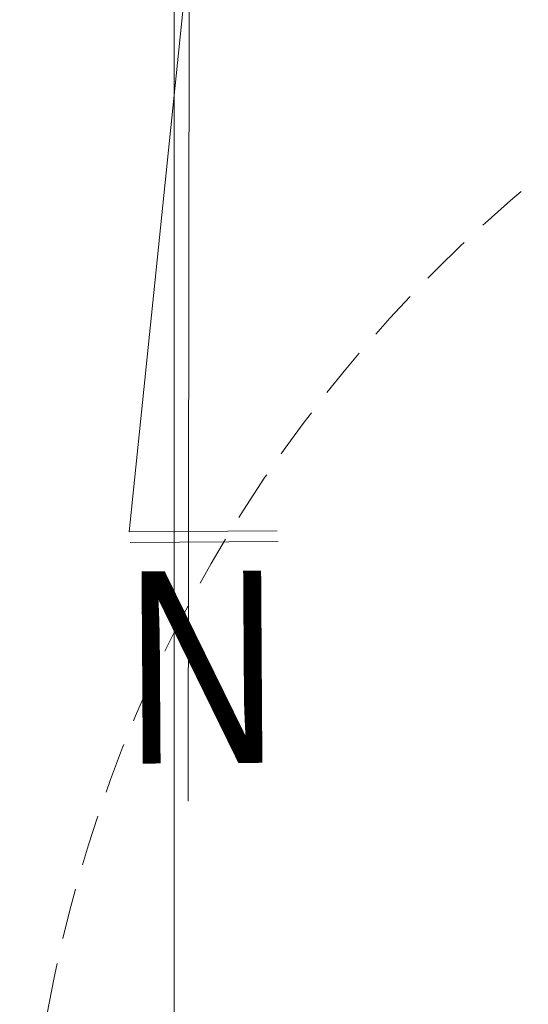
# Model space of a CAD drawing. Header units: metres. Extents: x 779 to 7046, y -512 to 9570.
# Tile 11 of 256: x 2110 to 2136, y -263 to -214. Entities that reach past the tile are written whole.
import ezdxf

# ---------------------------------------------------------------- set-up
doc = ezdxf.new("R2010")
doc.units = ezdxf.units.M
doc.linetypes.add('CIĄGłA', pattern=[0])
doc.linetypes.add('DASHEDX2', pattern=[38.1, 25.4, -12.7])
doc.layers.add('Znak_N', color=8, linetype='Continuous', lineweight=0)
doc.styles.add('Style-COMPRESSED', font='COMPRESSED.shx')
picture_1 = doc.add_image_def('image2.jpg', size_in_pixel=(2480, 3509))

# ---------------------------------------------------------------- blocks, each defined once
blk = doc.blocks.new('2')
at = {"layer": 'Znak_N', "color": 7, "linetype": 'Continuous', "lineweight": 13}
for p, q in [((-0.565, 47.428), (-4.755, 0.756)), ((0.247, -20.691), (-0.565, 47.428)), ((-4.755, 0.756), (7.082, 0.991)), ((-4.649, -0.092), (7.189, 0.142))]:
    blk.add_line(p, q, dxfattribs=at)
at = {"layer": 'Znak_N', "color": 7, "linetype": 'Continuous', "lineweight": 13, "style": 'Style-COMPRESSED', "width": 0.833332}
blk.add_text('N', height=15.36, rotation=1.1353, dxfattribs=at).set_placement((-4.812, -17.773))

msp = doc.modelspace()

# ---------------------------------------------------------------- linework, layer by layer
at = {"color": 5, "linetype": 'DASHEDX2', "lineweight": 13, "ltscale": 0.1}
msp.add_circle((2180.533, -275.953), 70, dxfattribs=at)

# ---------------------------------------------------------------- block references
at = {"layer": 'Znak_N', "color": 7, "linetype": 'Continuous', "lineweight": 13, "xscale": 0.623704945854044, "yscale": 0.623704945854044, "zscale": 0.623704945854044, "rotation": 359.2351915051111}
msp.add_blockref('2', (2118.667, -240.052), dxfattribs=at)

# ---------------------------------------------------------------- pictures from other files: only their frames are drawn
at = {"color": 7, "linetype": 'CIĄGłA', "lineweight": 5, "true_color": 0xffffff}
image = msp.add_image(picture_1, insert=(2016.963, -343.728), size_in_units=(101.003, 142.912), dxfattribs=at)
image.dxf.flags = 7

doc.saveas('drawing.dxf')
